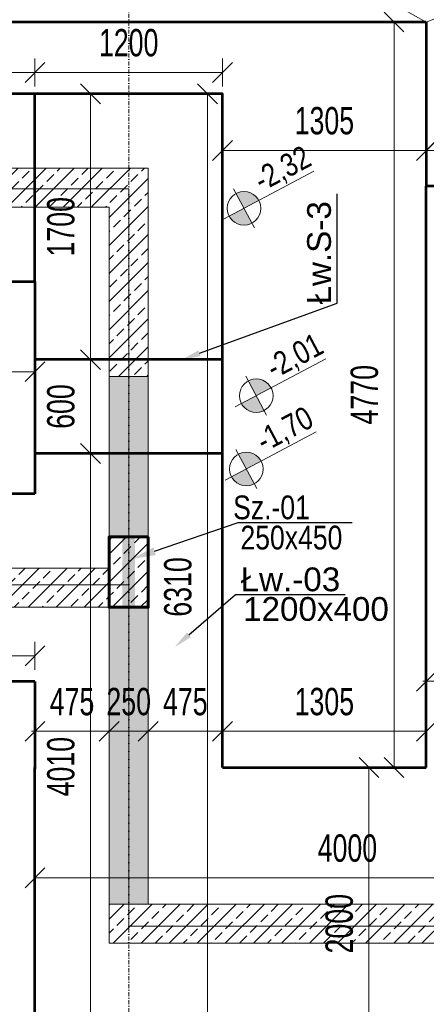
# Model space of a CAD drawing. Header units: millimetres. Extents: x -1893473 to 942156, y -568027 to 942944.
# Tile 86 of 256: x -10343 to -7741, y -249379 to -243078. Entities that reach past the tile are written whole.
import ezdxf
from ezdxf import colors
from ezdxf.entities.mleader import LeaderData, LeaderLine
from ezdxf.math import Vec2, Vec3

# ---------------------------------------------------------------- set-up
doc = ezdxf.new("R2010")
doc.units = ezdxf.units.MM
doc.header["$LTSCALE"] = 0.2
doc.linetypes.add('DASHDOT', pattern=[25.4, 12.7, -6.35, 0, -6.35])
for name, color, linetype, lineweight in [('!! 0_Osie', 1, 'DASHDOT', 13), ('_OSIE_WYS', 142, 'Continuous', 9), ('P-Linia1', 3, 'Continuous', 53), ('P-Linia5', 4, 'Continuous', 60), ('P-Opis', 1, 'Continuous', 9), ('P-Opis fundamenty', 193, 'Continuous', 9), ('P-Opis słupy', 30, 'Continuous', 9), ('P-Opis ściany', 6, 'Continuous', 9), ('P-Osie', 1, 'DASHDOT', 18), ('P-Szraf - Ściana żelbetowa', 54, 'Continuous', 0), ('P-Wymiar', 142, 'Continuous', 9), ('P-Ściana żelbetowa', 50, 'Continuous', 30)]:
    doc.layers.add(name, color=color, linetype=linetype, lineweight=lineweight)
doc.layers.add('P-Linia1a', color=7, linetype='Continuous', lineweight=53, true_color=0x008ab8)
doc.styles.add('_Fd Opis', font='arial.ttf')
doc.styles.add('ROMANS', font='arial.ttf', dxfattribs={"width": 0.7})
doc.styles.get("Standard").update_dxf_attribs({"font": 'arial.ttf', "height": 25})
doc.dimstyles.new('A100', dxfattribs={"dimscale": 100, "dimtxt": 1.75, "dimasz": 0.05, "dimexe": 0, "dimexo": 0, "dimgap": 1, "dimtad": 1, "dimdec": 0, "dimrnd": 1, "dimdsep": 46, "dimtxsty": 'ROMANS', "dimblk": '[[[[[[[[', "dimcen": 2, "dimdle": 2, "dimse1": 1, "dimse2": 1, "dimclrd": 256, "dimclrt": 1, "dimadec": 0, "dimazin": 0, "dimtfac": 1, "dimtdec": 0, "dimtix": 1, "dimtmove": 2, "dimatfit": 3, "dimldrblk": '[[[[[[[[', "dimfxl": 1, "dimtvp": 0.6, "dimtolj": 1, "dimlwd": 9, "dimarcsym": 0})
pattern_1 = [(45, (0, -188.09), (-89.80256, 89.80256), []), (45, (89.8, -188.09), (-89.80256, 89.80256), [63.5, -31.75])]

# ---------------------------------------------------------------- blocks, each defined once
blk = doc.blocks.new('BLOK OSI')
at = {"layer": 'P-Osie'}
blk.add_lwpolyline([(52592.21, -193637.01), (52592.21, -199870.83)], dxfattribs=at)
blk = doc.blocks.new('[[[[[[[[')
at = {"layer": 'P-Wymiar'}
for p, q in [((-12.7, -12.7), (12.7, 12.7)), ((0, 18), (0, -18)), ((0, 0), (-4.6, 0))]:
    blk.add_line(p, q, dxfattribs=at)
blk = doc.blocks.new('*D4165')
at = {"layer": 'DEFPOINTS', "color": 0, "transparency": 16777216}
for p in [(-43950.7, -248490), (10759.3, -248490), (10759.3, -258319.2)]:
    blk.add_point(p, dxfattribs=at)
at = {"layer": 'P-Wymiar', "lineweight": 9, "transparency": 16777216}
blk.add_line((-43945.7, -258319.2), (10754.3, -258319.2), dxfattribs=at)
at = {"layer": 'P-Wymiar', "lineweight": 9, "transparency": 16777216, "xscale": 5, "yscale": 5, "zscale": 5, "rotation": 180}
blk.add_blockref('[[[[[[[[', (-43950.7, -258319.2), dxfattribs=at)
at = {"layer": 'P-Wymiar', "lineweight": 9, "transparency": 16777216, "xscale": 5, "yscale": 5, "zscale": 5}
blk.add_blockref('[[[[[[[[', (10759.3, -258319.2), dxfattribs=at)
at = {"layer": 'P-Wymiar', "color": 1, "transparency": 16777216, "insert": (-16595.7, -258129.8), "char_height": 175, "attachment_point": 5, "style": 'ROMANS'}
blk.add_mtext('\\A1;54710', dxfattribs=at)
blk = doc.blocks.new('*D4250')
at = {"layer": 'DEFPOINTS', "color": 0, "transparency": 16777216}
for p in [(-10245.7, -247632), (-9770.7, -247625.3), (-9770.7, -247632)]:
    blk.add_point(p, dxfattribs=at)
at = {"layer": 'P-Wymiar', "lineweight": 9, "transparency": 16777216}
for p, q in [((-10250.7, -247632), (-10255.7, -247632)), ((-10245.7, -247632), (-9770.7, -247632)), ((-9765.7, -247632), (-9760.7, -247632))]:
    blk.add_line(p, q, dxfattribs=at)
at = {"layer": 'P-Wymiar', "lineweight": 9, "transparency": 16777216, "xscale": 5, "yscale": 5, "zscale": 5}
blk.add_blockref('[[[[[[[[', (-10245.7, -247632), dxfattribs=at)
at = {"layer": 'P-Wymiar', "lineweight": 9, "transparency": 16777216, "xscale": 5, "yscale": 5, "zscale": 5, "rotation": 180}
blk.add_blockref('[[[[[[[[', (-9770.7, -247632), dxfattribs=at)
at = {"layer": 'P-Wymiar', "color": 1, "transparency": 16777216, "insert": (-10008.2, -247443), "char_height": 175, "attachment_point": 5, "style": 'ROMANS'}
blk.add_mtext('\\A1;475', dxfattribs=at)
blk = doc.blocks.new('*D4251')
at = {"layer": 'DEFPOINTS', "color": 0, "transparency": 16777216}
for p in [(-9770.7, -247625.3), (-9520.7, -247625.3), (-9520.7, -247632)]:
    blk.add_point(p, dxfattribs=at)
at = {"layer": 'P-Wymiar', "lineweight": 9, "transparency": 16777216}
for p, q in [((-9775.7, -247632), (-9780.7, -247632)), ((-9770.7, -247632), (-9520.7, -247632)), ((-9515.7, -247632), (-9510.7, -247632))]:
    blk.add_line(p, q, dxfattribs=at)
at = {"layer": 'P-Wymiar', "lineweight": 9, "transparency": 16777216, "xscale": 5, "yscale": 5, "zscale": 5}
blk.add_blockref('[[[[[[[[', (-9770.7, -247632), dxfattribs=at)
at = {"layer": 'P-Wymiar', "lineweight": 9, "transparency": 16777216, "xscale": 5, "yscale": 5, "zscale": 5, "rotation": 180}
blk.add_blockref('[[[[[[[[', (-9520.7, -247632), dxfattribs=at)
at = {"layer": 'P-Wymiar', "color": 1, "transparency": 16777216, "insert": (-9645.7, -247442.7), "char_height": 175, "attachment_point": 5, "style": 'ROMANS'}
blk.add_mtext('\\A1;250', dxfattribs=at)
blk = doc.blocks.new('*D4252')
at = {"layer": 'DEFPOINTS', "color": 0, "transparency": 16777216}
for p in [(-9520.7, -247625.3), (-9045.7, -247625.3), (-9045.7, -247632)]:
    blk.add_point(p, dxfattribs=at)
at = {"layer": 'P-Wymiar', "lineweight": 9, "transparency": 16777216}
for p, q in [((-9525.7, -247632), (-9530.7, -247632)), ((-9520.7, -247632), (-9045.7, -247632)), ((-9040.7, -247632), (-9035.7, -247632))]:
    blk.add_line(p, q, dxfattribs=at)
at = {"layer": 'P-Wymiar', "lineweight": 9, "transparency": 16777216, "xscale": 5, "yscale": 5, "zscale": 5}
blk.add_blockref('[[[[[[[[', (-9520.7, -247632), dxfattribs=at)
at = {"layer": 'P-Wymiar', "lineweight": 9, "transparency": 16777216, "xscale": 5, "yscale": 5, "zscale": 5, "rotation": 180}
blk.add_blockref('[[[[[[[[', (-9045.7, -247632), dxfattribs=at)
at = {"layer": 'P-Wymiar', "color": 1, "transparency": 16777216, "insert": (-9283.2, -247443), "char_height": 175, "attachment_point": 5, "style": 'ROMANS'}
blk.add_mtext('\\A1;475', dxfattribs=at)
blk = doc.blocks.new('*D4253')
at = {"layer": 'DEFPOINTS', "color": 0, "transparency": 16777216}
for p in [(-9045.7, -247625.3), (-7740.6, -247625.3), (-7740.6, -247632)]:
    blk.add_point(p, dxfattribs=at)
at = {"layer": 'P-Wymiar', "lineweight": 9, "transparency": 16777216}
blk.add_line((-9040.7, -247632), (-7745.6, -247632), dxfattribs=at)
at = {"layer": 'P-Wymiar', "lineweight": 9, "transparency": 16777216, "xscale": 5, "yscale": 5, "zscale": 5, "rotation": 180}
blk.add_blockref('[[[[[[[[', (-9045.7, -247632), dxfattribs=at)
at = {"layer": 'P-Wymiar', "lineweight": 9, "transparency": 16777216, "xscale": 5, "yscale": 5, "zscale": 5}
blk.add_blockref('[[[[[[[[', (-7740.6, -247632), dxfattribs=at)
at = {"layer": 'P-Wymiar', "color": 1, "transparency": 16777216, "insert": (-8393.2, -247442.6), "char_height": 175, "attachment_point": 5, "style": 'ROMANS'}
blk.add_mtext('\\A1;1305', dxfattribs=at)
blk = doc.blocks.new('*D4254')
at = {"layer": 'DEFPOINTS', "color": 0, "transparency": 16777216}
for p in [(-7740.6, -247305.2), (-7265.6, -247305.2), (-7265.6, -247312)]:
    blk.add_point(p, dxfattribs=at)
at = {"layer": 'P-Wymiar', "lineweight": 9, "transparency": 16777216}
for p, q in [((-7745.6, -247312), (-7750.6, -247312)), ((-7740.6, -247312), (-7265.6, -247312)), ((-7260.6, -247312), (-7255.6, -247312))]:
    blk.add_line(p, q, dxfattribs=at)
at = {"layer": 'P-Wymiar', "lineweight": 9, "transparency": 16777216, "xscale": 5, "yscale": 5, "zscale": 5}
blk.add_blockref('[[[[[[[[', (-7740.6, -247312), dxfattribs=at)
at = {"layer": 'P-Wymiar', "lineweight": 9, "transparency": 16777216, "xscale": 5, "yscale": 5, "zscale": 5, "rotation": 180}
blk.add_blockref('[[[[[[[[', (-7265.6, -247312), dxfattribs=at)
at = {"layer": 'P-Wymiar', "color": 1, "transparency": 16777216, "insert": (-7503.1, -247123), "char_height": 175, "attachment_point": 5, "style": 'ROMANS'}
blk.add_mtext('\\A1;475', dxfattribs=at)
blk = doc.blocks.new('*D4257')
at = {"layer": 'DEFPOINTS', "color": 0, "transparency": 16777216}
for p in [(-10245.7, -248569.5), (-6245.7, -248569.5), (-6245.7, -248569.5)]:
    blk.add_point(p, dxfattribs=at)
at = {"layer": 'P-Wymiar', "lineweight": 9, "transparency": 16777216}
blk.add_line((-10240.7, -248569.5), (-6250.7, -248569.5), dxfattribs=at)
at = {"layer": 'P-Wymiar', "lineweight": 9, "transparency": 16777216, "xscale": 5, "yscale": 5, "zscale": 5, "rotation": 180}
blk.add_blockref('[[[[[[[[', (-10245.7, -248569.5), dxfattribs=at)
at = {"layer": 'P-Wymiar', "lineweight": 9, "transparency": 16777216, "xscale": 5, "yscale": 5, "zscale": 5}
blk.add_blockref('[[[[[[[[', (-6245.7, -248569.5), dxfattribs=at)
at = {"layer": 'P-Wymiar', "color": 1, "transparency": 16777216, "insert": (-8245.7, -248380.2), "char_height": 175, "attachment_point": 5, "style": 'ROMANS'}
blk.add_mtext('\\A1;4000', dxfattribs=at)
blk = doc.blocks.new('*D4258')
at = {"layer": 'DEFPOINTS', "color": 0, "transparency": 16777216}
for p in [(-9045.7, -247863.1), (-8107.8, -249863.1), (-7740.6, -249863.1)]:
    blk.add_point(p, dxfattribs=at)
at = {"layer": 'P-Wymiar', "lineweight": 9, "transparency": 16777216}
blk.add_line((-8107.8, -247868.1), (-8107.8, -249858.1), dxfattribs=at)
at = {"layer": 'P-Wymiar', "lineweight": 9, "transparency": 16777216, "xscale": 5, "yscale": 5, "zscale": 5}
for p, rotation in [((-8107.8, -247863.1), 90), ((-8107.8, -249863.1), 270)]:
    blk.add_blockref('[[[[[[[[', p, dxfattribs=dict(at, rotation=rotation))
at = {"layer": 'P-Wymiar', "color": 1, "transparency": 16777216, "insert": (-8297.2, -248863.1), "char_height": 175, "attachment_point": 5, "rotation": 90, "style": 'ROMANS'}
blk.add_mtext('\\A1;2000', dxfattribs=at)
blk = doc.blocks.new('*D4271')
at = {"layer": 'DEFPOINTS', "color": 0, "transparency": 16777216}
for p in [(-10245.8, -245330.5), (-13465.6, -245744.3), (-10245.8, -245744.4)]:
    blk.add_point(p, dxfattribs=at)
at = {"layer": 'P-Wymiar', "lineweight": 9, "transparency": 16777216}
blk.add_line((-13460.6, -245330.5), (-10250.8, -245330.5), dxfattribs=at)
at = {"layer": 'P-Wymiar', "lineweight": 9, "transparency": 16777216, "xscale": 5, "yscale": 5, "zscale": 5, "rotation": 180}
blk.add_blockref('[[[[[[[[', (-13465.6, -245330.5), dxfattribs=at)
at = {"layer": 'P-Wymiar', "lineweight": 9, "transparency": 16777216, "xscale": 5, "yscale": 5, "zscale": 5}
blk.add_blockref('[[[[[[[[', (-10245.8, -245330.5), dxfattribs=at)
at = {"layer": 'P-Wymiar', "color": 1, "transparency": 16777216, "insert": (-11855.7, -245141.1), "char_height": 175, "attachment_point": 5, "style": 'ROMANS'}
blk.add_mtext('\\A1;3220', dxfattribs=at)
blk = doc.blocks.new('*D4276')
at = {"layer": 'DEFPOINTS', "color": 0, "transparency": 16777216}
for p in [(-9045.7, -243902.3), (-7740.6, -243902.3), (-7740.6, -243914.8)]:
    blk.add_point(p, dxfattribs=at)
at = {"layer": 'P-Wymiar', "lineweight": 9, "transparency": 16777216}
blk.add_line((-9040.7, -243914.8), (-7745.6, -243914.8), dxfattribs=at)
at = {"layer": 'P-Wymiar', "lineweight": 9, "transparency": 16777216, "xscale": 5, "yscale": 5, "zscale": 5, "rotation": 180}
blk.add_blockref('[[[[[[[[', (-9045.7, -243914.8), dxfattribs=at)
at = {"layer": 'P-Wymiar', "lineweight": 9, "transparency": 16777216, "xscale": 5, "yscale": 5, "zscale": 5}
blk.add_blockref('[[[[[[[[', (-7740.6, -243914.8), dxfattribs=at)
at = {"layer": 'P-Wymiar', "color": 1, "transparency": 16777216, "insert": (-8393.1, -243725.4), "char_height": 175, "attachment_point": 5, "style": 'ROMANS'}
blk.add_mtext('\\A1;1305', dxfattribs=at)
blk = doc.blocks.new('*D4296')
at = {"layer": 'DEFPOINTS', "color": 0, "transparency": 16777216}
for p in [(-8863.5, -243093.1), (-7947, -243093.1), (-9045.7, -247863.1)]:
    blk.add_point(p, dxfattribs=at)
at = {"layer": 'P-Wymiar', "lineweight": 9, "transparency": 16777216}
blk.add_line((-7947, -247858.1), (-7947, -243098.1), dxfattribs=at)
at = {"layer": 'P-Wymiar', "lineweight": 9, "transparency": 16777216, "xscale": 5, "yscale": 5, "zscale": 5}
for p, rotation in [((-7947, -243093.1), 90), ((-7947, -247863.1), 270)]:
    blk.add_blockref('[[[[[[[[', p, dxfattribs=dict(at, rotation=rotation))
at = {"layer": 'P-Wymiar', "color": 1, "transparency": 16777216, "insert": (-8136.4, -245478.1), "char_height": 175, "attachment_point": 5, "rotation": 90, "style": 'ROMANS'}
blk.add_mtext('\\A1;4770', dxfattribs=at)
blk = doc.blocks.new('*D4297')
at = {"layer": 'DEFPOINTS', "color": 0, "transparency": 16777216}
for p in [(-7740.6, -243916.1), (-5305.6, -243916.1), (-5305.6, -243916.1)]:
    blk.add_point(p, dxfattribs=at)
at = {"layer": 'P-Wymiar', "lineweight": 9, "transparency": 16777216}
blk.add_line((-7735.6, -243916.1), (-5310.6, -243916.1), dxfattribs=at)
at = {"layer": 'P-Wymiar', "lineweight": 9, "transparency": 16777216, "xscale": 5, "yscale": 5, "zscale": 5, "rotation": 180}
blk.add_blockref('[[[[[[[[', (-7740.6, -243916.1), dxfattribs=at)
at = {"layer": 'P-Wymiar', "lineweight": 9, "transparency": 16777216, "xscale": 5, "yscale": 5, "zscale": 5}
blk.add_blockref('[[[[[[[[', (-5305.6, -243916.1), dxfattribs=at)
at = {"layer": 'P-Wymiar', "color": 1, "transparency": 16777216, "insert": (-6523.1, -243726.7), "char_height": 175, "attachment_point": 5, "style": 'ROMANS'}
blk.add_mtext('\\A1;2435', dxfattribs=at)
blk = doc.blocks.new('*D4395')
at = {"layer": 'DEFPOINTS', "color": 0, "transparency": 16777216}
for p in [(-9213.9, -243553.1), (-9141, -243553.1), (-10245.7, -249863.1)]:
    blk.add_point(p, dxfattribs=at)
at = {"layer": 'P-Wymiar', "lineweight": 9, "transparency": 16777216}
blk.add_line((-9141, -249858.1), (-9141, -243558.1), dxfattribs=at)
at = {"layer": 'P-Wymiar', "lineweight": 9, "transparency": 16777216, "xscale": 5, "yscale": 5, "zscale": 5}
for p, rotation in [((-9141, -243553.1), 90), ((-9141, -249863.1), 270)]:
    blk.add_blockref('[[[[[[[[', p, dxfattribs=dict(at, rotation=rotation))
at = {"layer": 'P-Wymiar', "color": 1, "transparency": 16777216, "insert": (-9330.4, -246708.1), "char_height": 175, "attachment_point": 5, "rotation": 90, "style": 'ROMANS'}
blk.add_mtext('\\A1;6310', dxfattribs=at)
blk = doc.blocks.new('*D4547')
at = {"layer": 'DEFPOINTS', "color": 0, "transparency": 16777216}
for p in [(-7740.6, -242443.6), (-11510.7, -243063.1), (-7740.6, -243093.1)]:
    blk.add_point(p, dxfattribs=at)
at = {"layer": 'P-Wymiar', "lineweight": 9, "transparency": 16777216}
blk.add_line((-11505.7, -242443.6), (-7745.6, -242443.6), dxfattribs=at)
at = {"layer": 'P-Wymiar', "lineweight": 9, "transparency": 16777216, "xscale": 5, "yscale": 5, "zscale": 5, "rotation": 180}
blk.add_blockref('[[[[[[[[', (-11510.7, -242443.6), dxfattribs=at)
at = {"layer": 'P-Wymiar', "lineweight": 9, "transparency": 16777216, "xscale": 5, "yscale": 5, "zscale": 5}
blk.add_blockref('[[[[[[[[', (-7740.6, -242443.6), dxfattribs=at)
at = {"layer": 'P-Wymiar', "color": 1, "transparency": 16777216, "insert": (-9625.6, -242254.2), "char_height": 175, "attachment_point": 5, "style": 'ROMANS'}
blk.add_mtext('\\A1;3770', dxfattribs=at)
blk = doc.blocks.new('A$C798F0764')
at = {"layer": 'P-Opis'}
h = blk.add_hatch(color=1, dxfattribs=at)
h.dxf.hatch_style = 1
h.paths.add_polyline_path([(86.8, -43.2), (-30.1, -160, 0.414214), (203.7, -160)])
h.paths.add_polyline_path([(-30.1, 73.7), (86.8, -43.2), (203.7, 73.7, 0.414214)])
at = {"layer": 'P-Opis', "color": 1}
for p, q in [((-80.3, -210.3), (636.1, 506.1)), ((-67.7, 111.3), (241.3, -197.6))]:
    blk.add_line(p, q, dxfattribs=at)
blk.add_circle((86.8, -43.2), 165.3, dxfattribs=at)
blk = doc.blocks.new('*D5658')
at = {"layer": 'DEFPOINTS', "color": 0, "transparency": 16777216}
for p in [(-10245.7, -247149.4), (-11165.6, -247196.6), (-10245.7, -247313.1)]:
    blk.add_point(p, dxfattribs=at)
at = {"layer": 'P-Wymiar', "lineweight": 9, "transparency": 16777216}
blk.add_line((-11160.6, -247149.4), (-10250.7, -247149.4), dxfattribs=at)
at = {"layer": 'P-Wymiar', "lineweight": 9, "transparency": 16777216, "xscale": 5, "yscale": 5, "zscale": 5, "rotation": 180}
blk.add_blockref('[[[[[[[[', (-11165.6, -247149.4), dxfattribs=at)
at = {"layer": 'P-Wymiar', "lineweight": 9, "transparency": 16777216, "xscale": 5, "yscale": 5, "zscale": 5}
blk.add_blockref('[[[[[[[[', (-10245.7, -247149.4), dxfattribs=at)
at = {"layer": 'P-Wymiar', "color": 1, "transparency": 16777216, "insert": (-10705.6, -246960), "char_height": 175, "attachment_point": 5, "style": 'ROMANS'}
blk.add_mtext('\\A1;920', dxfattribs=at)
blk = doc.blocks.new('*D5659')
at = {"layer": 'DEFPOINTS', "color": 0, "transparency": 16777216}
for p in [(-9958.7, -243553.1), (-9958.7, -245253.6), (-9889.8, -245253.6)]:
    blk.add_point(p, dxfattribs=at)
at = {"layer": 'P-Wymiar', "lineweight": 9, "transparency": 16777216}
blk.add_line((-9889.8, -243558.1), (-9889.8, -245248.6), dxfattribs=at)
at = {"layer": 'P-Wymiar', "lineweight": 9, "transparency": 16777216, "xscale": 5, "yscale": 5, "zscale": 5}
for p, rotation in [((-9889.8, -243553.1), 90), ((-9889.8, -245253.6), 270)]:
    blk.add_blockref('[[[[[[[[', p, dxfattribs=dict(at, rotation=rotation))
at = {"layer": 'P-Wymiar', "color": 1, "transparency": 16777216, "insert": (-10079.2, -244403.3), "char_height": 175, "attachment_point": 5, "rotation": 90, "style": 'ROMANS'}
blk.add_mtext('\\A1;1700', dxfattribs=at)
blk = doc.blocks.new('*D5660')
at = {"layer": 'DEFPOINTS', "color": 0, "transparency": 16777216}
for p in [(-9958.7, -245253.6), (-9889.8, -245853.6), (-9889.8, -245853.6)]:
    blk.add_point(p, dxfattribs=at)
at = {"layer": 'P-Wymiar', "lineweight": 9, "transparency": 16777216}
blk.add_line((-9889.8, -245258.6), (-9889.8, -245848.6), dxfattribs=at)
at = {"layer": 'P-Wymiar', "lineweight": 9, "transparency": 16777216, "xscale": 5, "yscale": 5, "zscale": 5}
for p, rotation in [((-9889.8, -245253.6), 90), ((-9889.8, -245853.6), 270)]:
    blk.add_blockref('[[[[[[[[', p, dxfattribs=dict(at, rotation=rotation))
at = {"layer": 'P-Wymiar', "color": 1, "transparency": 16777216, "insert": (-10079.2, -245553.6), "char_height": 175, "attachment_point": 5, "rotation": 90, "style": 'ROMANS'}
blk.add_mtext('\\A1;600', dxfattribs=at)
blk = doc.blocks.new('*D5661')
at = {"layer": 'DEFPOINTS', "color": 0, "transparency": 16777216}
for p in [(-9889.8, -245853.6), (-9889.8, -249863.1), (-9889.8, -249863.1)]:
    blk.add_point(p, dxfattribs=at)
at = {"layer": 'P-Wymiar', "lineweight": 9, "transparency": 16777216}
blk.add_line((-9889.8, -245858.6), (-9889.8, -249858.1), dxfattribs=at)
at = {"layer": 'P-Wymiar', "lineweight": 9, "transparency": 16777216, "xscale": 5, "yscale": 5, "zscale": 5}
for p, rotation in [((-9889.8, -245853.6), 90), ((-9889.8, -249863.1), 270)]:
    blk.add_blockref('[[[[[[[[', p, dxfattribs=dict(at, rotation=rotation))
at = {"layer": 'P-Wymiar', "color": 1, "transparency": 16777216, "insert": (-10079.2, -247858.3), "char_height": 175, "attachment_point": 5, "rotation": 90, "style": 'ROMANS'}
blk.add_mtext('\\A1;4010', dxfattribs=at)
blk = doc.blocks.new('*D5693')
at = {"layer": 'DEFPOINTS', "color": 0, "transparency": 16777216}
for p in [(-10245.7, -243415.7), (-10845.7, -243553.1), (-10245.7, -243553.1)]:
    blk.add_point(p, dxfattribs=at)
at = {"layer": 'P-Wymiar', "lineweight": 9, "transparency": 16777216}
blk.add_line((-10840.7, -243415.7), (-10250.7, -243415.7), dxfattribs=at)
at = {"layer": 'P-Wymiar', "lineweight": 9, "transparency": 16777216, "xscale": 5, "yscale": 5, "zscale": 5, "rotation": 180}
blk.add_blockref('[[[[[[[[', (-10845.7, -243415.7), dxfattribs=at)
at = {"layer": 'P-Wymiar', "lineweight": 9, "transparency": 16777216, "xscale": 5, "yscale": 5, "zscale": 5}
blk.add_blockref('[[[[[[[[', (-10245.7, -243415.7), dxfattribs=at)
at = {"layer": 'P-Wymiar', "color": 1, "transparency": 16777216, "insert": (-10545.7, -243226.4), "char_height": 175, "attachment_point": 5, "style": 'ROMANS'}
blk.add_mtext('\\A1;600', dxfattribs=at)
blk = doc.blocks.new('*D5694')
at = {"layer": 'DEFPOINTS', "color": 0, "transparency": 16777216}
for p in [(-9045.6, -243415.7), (-10245.7, -243553.1), (-9045.6, -243553.1)]:
    blk.add_point(p, dxfattribs=at)
at = {"layer": 'P-Wymiar', "lineweight": 9, "transparency": 16777216}
blk.add_line((-10240.7, -243415.7), (-9050.6, -243415.7), dxfattribs=at)
at = {"layer": 'P-Wymiar', "lineweight": 9, "transparency": 16777216, "xscale": 5, "yscale": 5, "zscale": 5, "rotation": 180}
blk.add_blockref('[[[[[[[[', (-10245.7, -243415.7), dxfattribs=at)
at = {"layer": 'P-Wymiar', "lineweight": 9, "transparency": 16777216, "xscale": 5, "yscale": 5, "zscale": 5}
blk.add_blockref('[[[[[[[[', (-9045.6, -243415.7), dxfattribs=at)
at = {"layer": 'P-Wymiar', "color": 1, "transparency": 16777216, "insert": (-9645.7, -243226.4), "char_height": 175, "attachment_point": 5, "style": 'ROMANS'}
blk.add_mtext('\\A1;1200', dxfattribs=at)

msp = doc.modelspace()

# ---------------------------------------------------------------- hatches: boundary and pattern name
at = {"layer": 'P-Opis ściany', "lineweight": 0, "true_color": 0xd100d1}
h = msp.add_hatch(dxfattribs=at)
h.set_pattern_fill('ANSI33', color=212, scale=20)
h.set_pattern_definition([(45, (0, -210), (-89.80256, 89.80256), []), (45, (89.8, -210), (-89.80256, 89.80256), [63.5, -31.75])])
h.paths.add_polyline_path([(10034.3107, -244108.05188), (10284.3107, -244108.05188), (10284.34661, -245208.05188), (10034.34661, -245208.05188)])
h.paths.add_polyline_path([(2209.34661, -244308.09366), (2459.34602, -244308.09366), (2459.34602, -245328.09366), (2209.34661, -245328.09366)])
h.paths.add_polyline_path([(2459.34602, -249932.42057), (2209.32739, -249932.42057), (2209.32739, -250952.42057), (2459.34602, -250952.42057)])
h.paths.add_polyline_path([(2459.34602, -252082.42057), (2209.34602, -252082.42057), (2209.34602, -253102.4406), (2459.34602, -253102.4406)])
h.paths.add_polyline_path([(-7265.65339, -249309.58322), (-7015.65339, -249309.58322), (-7015.63161, -254319.58321), (-7265.63161, -254319.58321)])
h.paths.add_polyline_path([(-9465.63161, -255188.09232), (-7265.63161, -255188.09232), (-7265.63161, -255438.07774), (-9465.63161, -255438.09232)])
h.paths.add_polyline_path([(-7265.63035, -246328.88966), (-7015.63035, -246328.88966), (-7015.63035, -248228.88966), (-7265.63035, -248228.88966)])
h.paths.add_polyline_path([(-7265.63035, -244450.09376), (-7015.63035, -244450.09376), (-7015.63035, -245610.09376), (-7265.63035, -245610.09376)])
h.paths.add_polyline_path([(-7015.63035, -242328.10262), (-7265.63035, -242328.10262), (-7265.63035, -243648.10566), (-7015.63035, -243648.10566)])
h.paths.add_polyline_path([(-9770.65339, -245360.56889), (-9520.65339, -245360.56889), (-9520.65339, -246388.12294), (-9770.65339, -246388.12294)])
h.paths.add_polyline_path([(-9770.65339, -246838.12294), (-9520.65339, -246838.12294), (-9520.65339, -248738.11765), (-9770.65339, -248738.11765)])
h.paths.add_polyline_path([(-14362.70407, -246838.20058), (-13342.70324, -246838.20058), (-13342.70324, -246588.20058), (-14362.70407, -246588.20058)])
h.paths.add_polyline_path([(-15465.61701, -241553.09787), (-15215.61701, -241553.09787), (-15215.61701, -243028.19543), (-15465.61701, -243028.19543)])
h.paths.add_polyline_path([(-7015.63035, -241093.09366), (-5450.65339, -241093.09366), (-5450.65339, -241343.09366), (-7015.63035, -241343.09366)])
h.paths.add_polyline_path([(-9220.65339, -241093.09366), (-7265.63035, -241093.09366), (-7265.63035, -241343.09366), (-9220.65339, -241343.09366)])
h.paths.add_polyline_path([(-666.86409, -241093.09366), (1233.13591, -241093.09366), (1233.13591, -241343.09366), (-666.86409, -241343.09366)])
at = {"layer": 'P-Szraf - Ściana żelbetowa', "transparency": 33554559}
h = msp.add_hatch(dxfattribs=at)
h.set_pattern_fill('ANSI33', color=256, scale=20)
h.set_pattern_definition(pattern_1)
h.paths.add_polyline_path([(-9520.65165, -244028.09366), (-15215.61701, -244028.09366), (-15215.61701, -244278.09366), (-9770.65339, -244278.09366), (-9770.66093, -245360.56889), (-9520.66093, -245360.56889)], flags=17)
h = msp.add_hatch(dxfattribs=at)
h.set_pattern_fill('ANSI33', color=256, scale=20)
h.set_pattern_definition(pattern_1)
h.paths.add_polyline_path([(-9520.66809, -246388.12294), (-9770.66809, -246388.12294), (-9770.67122, -246838.12294), (-9520.67122, -246838.12294)], flags=17)
h = msp.add_hatch(dxfattribs=at)
h.set_pattern_fill('ANSI33', color=256, scale=20)
h.set_pattern_definition(pattern_1)
h.paths.add_polyline_path([(-9770.66948, -246588.12294), (-13342.70324, -246588.12294), (-13342.70324, -246838.12294), (-9770.67122, -246838.12294)], flags=17)
h = msp.add_hatch(dxfattribs=at)
h.set_pattern_fill('ANSI33', color=256, scale=20)
h.set_pattern_definition(pattern_1)
h.paths.add_polyline_path([(-7265.63161, -248738.11692), (-9520.65339, -248738.11758), (-9520.65339, -248738.11765), (-9770.68446, -248738.11765), (-9770.6862, -248988.11765), (-7265.63161, -248988.11692)])

# ---------------------------------------------------------------- linework, layer by layer
at = {"layer": '_OSIE_WYS', "color": 65}
for points in [[(-15215.61701, -244159.4291), (-9645.65339, -244159.4291)], [(-9645.65339, -244159.4291), (-9645.65339, -246695.39902)], [(-15215.61701, -246695.39902), (-9645.65339, -246695.39902)], [(-9645.65339, -246695.39902), (-9645.65339, -248879.31479)], [(-9645.65339, -248879.31479), (-7140.65339, -248879.31479)]]:
    msp.add_lwpolyline(points, dxfattribs=at)
at = {"layer": 'DEFPOINTS', "color": 160, "true_color": 0x2654f7, "const_width": 80}
msp.add_lwpolyline([(-9645.65339, -245360.56889), (-9645.65339, -247905.8242)], dxfattribs=at)
at = {"layer": 'P-Linia1'}
for points in [[(-7740.63035, -243093.09366), (-13465.61701, -243093.09366), (-13465.61701, -243553.09366)], [(-7740.63035, -243093.09366), (-7740.63035, -244143.09366)], [(-9045.67836, -247863.11764), (-9045.64834, -243553.09366), (-13465.61701, -243553.09366)], [(-7740.63161, -247863.11764), (-7740.63161, -244143.09366)], [(-13465.61701, -244753.09366), (-10245.6567, -244753.09366), (-10245.66921, -246113.12294)], [(-10245.66617, -246113.12294), (-13465.61701, -246113.12294)], [(-10245.67453, -247313.12294), (-13465.61701, -247313.12294)], [(-10245.68025, -247313.12294), (-10245.68541, -247874.23152)], [(-7740.63161, -249863.11764), (-10245.68541, -249863.11764), (-10245.68541, -247863.11764)], [(-9045.67836, -247863.11764), (-7740.63161, -247863.11764)]]:
    msp.add_lwpolyline(points, dxfattribs=at)
at = {"layer": 'P-Linia1', "color": 3}
msp.add_lwpolyline([(-7265.63035, -244143.09366), (-7740.63161, -244143.09366)], dxfattribs=at)
at = {"layer": 'P-Linia1a'}
for points in [[(-10245.6567, -244753.09366), (-10245.6567, -243553.09366)], [(-9045.66441, -245253.56889), (-10245.66688, -245253.56889)], [(-9045.66441, -245853.56889), (-10245.66688, -245853.56889)]]:
    msp.add_lwpolyline(points, dxfattribs=at)
at = {"layer": 'P-Linia5'}
msp.add_lwpolyline([(-9520.65339, -246388.12294), (-9520.65339, -246838.12294), (-9770.65339, -246838.12294), (-9770.65339, -246388.12294), (-9520.65339, -246388.12294)], close=True, dxfattribs=at)
at = {"layer": 'P-Opis'}
msp.add_lwpolyline([(-15265.61701, -247948.09366), (-13465.61701, -243093.09366), (-10489.78438, -241543.09366), (-7740.63035, -243093.09366), (-3190.65339, -241293.09366), (-540.6073, -244868.09366)], dxfattribs=at)
at = {"layer": 'P-Opis ściany', "color": 212, "lineweight": 13, "true_color": 0xd100d1}
for points in [[(-9770.65339, -245360.56889), (-9520.65339, -245360.56889), (-9520.65339, -246388.12294), (-9770.65339, -246388.12294)], [(-9770.65339, -246838.12294), (-9520.65339, -246838.12294), (-9520.65339, -248738.11765), (-9770.65339, -248738.11765)]]:
    msp.add_lwpolyline(points, close=True, dxfattribs=at)
at = {"layer": 'P-Ściana żelbetowa', "lineweight": 20}
for points in [[(-15215.61701, -244028.09366), (-9520.65165, -244028.09366), (-9520.68446, -248738.11758), (-7265.63042, -248738.11692)], [(-15215.61701, -244278.09366), (-9770.65339, -244278.09366), (-9770.6862, -248988.11765), (-7265.63035, -248988.11692)], [(-9770.65339, -246588.12294), (-15215.61701, -246588.12294)], [(-9770.65339, -246838.12294), (-15215.61701, -246838.12294)]]:
    msp.add_lwpolyline(points, dxfattribs=at)
msp.add_lwpolyline([(-9770.66809, -248738.11572), (-9770.65339, -248988.11765), (-7265.63035, -248988.1351), (-7265.63025, -249309.58321), (-7015.63035, -249309.58322), (-7015.63035, -248228.88966), (-7265.63035, -248228.88966), (-7265.63478, -248738.1351), (-9770.66809, -248738.11572)], close=True, dxfattribs=at)

# ---------------------------------------------------------------- block references
at = {"layer": '!! 0_Osie', "xscale": 10, "yscale": 10, "zscale": 10}
msp.add_blockref('BLOK OSI', (-535567.76763, 1740157.78937), dxfattribs=at)
at = {"layer": 'P-Opis fundamenty', "color": 1, "xscale": 0.6499999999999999, "yscale": 0.6499999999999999, "zscale": 0.6499999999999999, "rotation": 342.9756182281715}
for p in [(-8953.06625, -244241.5548), (-8874.88623, -245441.0534), (-8938.31991, -245909.87015)]:
    msp.add_blockref('A$C798F0764', p, dxfattribs=at)

# ---------------------------------------------------------------- texts
at = {"layer": 'P-Opis fundamenty', "char_height": 146.25, "attachment_point": 4, "rotation": 27.975618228, "style": '_Fd Opis'}
for s, insert in [('{\\W0.8;-2,32}', (-8821.32952, -244128.03548)), ('{\\W0.8;-2,01}', (-8743.1495, -245327.53408)), ('{\\W0.8;-1,70}', (-8806.58318, -245796.35083))]:
    msp.add_mtext(s, dxfattribs=dict(at, insert=insert))
at = {"layer": 'P-Opis fundamenty', "color": 214, "true_color": 0xa31f9e, "insert": (-8426.35263, -244239.27402), "char_height": 152.1, "attachment_point": 6, "rotation": 90, "style": '_Fd Opis'}
msp.add_mtext('Łw.S-3', dxfattribs=at)
at = {"layer": 'P-Opis fundamenty', "char_height": 152.1, "style": '_Fd Opis'}
for s, insert, attachment_point in [('Łw.-03', (-8291.61075, -246660.52401), 6), ('1200x400', (-8913.52121, -246849.99717), 4)]:
    msp.add_mtext(s, dxfattribs=dict(at, insert=insert, attachment_point=attachment_point))
at = {"layer": 'P-Opis słupy', "char_height": 152.1, "attachment_point": 6, "style": '_Fd Opis'}
for s, insert in [('{\\W0.8;Sz.-01}', (-8486.06105, -246200.00514)), ('{\\W0.8;250x450}', (-8278.05252, -246393.05468))]:
    msp.add_mtext(s, dxfattribs=dict(at, insert=insert))

# ---------------------------------------------------------------- dimensions: what is measured, and where the dimension line sits
at = {"layer": 'P-Wymiar'}
for base, p1, p2, picture, middle in [((-7740.63035, -242443.62007), (-11510.65339, -243063.09366), (-7740.63035, -243093.09366), '*D4547', (-9625.64187, -242254.21011)), ((-7740.63035, -243914.77425), (-9045.65467, -243902.30813), (-7740.63035, -243902.30813), '*D4276', (-8393.14251, -243725.36429)), ((-5305.63035, -243916.13541), (-7740.63035, -243916.13541), (-5305.63035, -243916.13541), '*D4297', (-6523.13035, -243726.72545)), ((-10245.7784, -245330.47392), (-13465.61701, -245744.34583), (-10245.7784, -245744.37072), '*D4271', (-11855.6977, -245141.06396)), ((-10245.67453, -247149.36646), (-11165.61701, -247196.56725), (-10245.67453, -247313.12294), '*D5658', (-10705.64577, -246960.01619)), ((-7265.63161, -247311.99436), (-7740.63161, -247305.24963), (-7265.63161, -247305.24963), '*D4254', (-7503.13161, -247123.00221)), ((-9770.65339, -247632.03455), (-10245.68318, -247632.03455), (-9770.65339, -247625.2865), '*D4250', (-10008.16828, -247443.04239)), ((-9520.65339, -247632.03455), (-9770.65339, -247625.2865), (-9520.65339, -247625.2865), '*D4251', (-9645.65339, -247442.68427)), ((-9045.67671, -247632.03455), (-9520.65339, -247625.2865), (-9045.67671, -247625.28981), '*D4252', (-9283.16505, -247443.04239)), ((-7740.63161, -247632.03455), (-9045.67671, -247625.28981), (-7740.63161, -247625.28981), '*D4253', (-8393.15416, -247442.62459)), ((-6245.68541, -248569.5451), (-10245.68541, -248569.5451), (-6245.68541, -248569.5451), '*D4257', (-8245.68541, -248380.19483))]:
    dim = msp.add_linear_dim(base=base, p1=p1, p2=p2, dimstyle='A100', dxfattribs=at)
    dim.commit()
    dim.dimension.update_dxf_attribs({"geometry": picture, "text_midpoint": middle})
for base, p1, p2, picture, middle in [((-7947.00959, -243093.09366), (-9045.67836, -247863.11764), (-8863.45225, -243093.09366), '*D4296', (-8136.35987, -245478.10565)), ((-9141.00656, -243553.09366), (-10245.68541, -249863.11764), (-9213.9423, -243553.09366), '*D4395', (-9330.41651, -246708.10565)), ((-9889.84906, -245253.56889), (-9958.73114, -243553.09366), (-9958.73114, -245253.56889), '*D5659', (-10079.19934, -244403.33127)), ((-9889.84906, -245853.56889), (-9958.73114, -245253.56889), (-9889.84906, -245853.56889), '*D5660', (-10079.19934, -245553.56889)), ((-9889.84906, -249863.11764), (-9889.84906, -245853.56889), (-9889.84906, -249863.11764), '*D5661', (-10079.19934, -247858.34327)), ((-8107.8037, -249863.11764), (-9045.67836, -247863.11764), (-7740.63161, -249863.11764), '*D4258', (-8297.15397, -248863.11764))]:
    dim = msp.add_linear_dim(base=base, p1=p1, p2=p2, angle=90, dimstyle='A100', dxfattribs=at)
    dim.commit()
    dim.dimension.update_dxf_attribs({"geometry": picture, "text_midpoint": middle})
at = {"layer": 'P-Wymiar', "color": 160, "true_color": 0x2654f7}
for base, p1, p2, picture, middle in [((-10245.6567, -243415.74815), (-10845.6567, -243553.09366), (-10245.6567, -243553.09366), '*D5693', (-10545.6567, -243226.39788)), ((-9045.64834, -243415.74815), (-10245.6567, -243553.09366), (-9045.64834, -243553.09366), '*D5694', (-9645.65252, -243226.39788))]:
    dim = msp.add_linear_dim(base=base, p1=p1, p2=p2, dimstyle='A100', dxfattribs=at)
    dim.commit()
    dim.dimension.update_dxf_attribs({"geometry": picture, "text_midpoint": middle})
at = {"layer": 'P-Wymiar'}
dim = msp.add_linear_dim(base=(10759.31041, -258319.1803), p1=(-43950.65339, -248489.95666), p2=(10759.31041, -248489.95666), dimstyle='A100', override={"dimtmove": 0}, dxfattribs=at)
dim.commit()
dim.dimension.update_dxf_attribs({"geometry": '*D4165', "text_midpoint": (-16595.67149, -258129.83003)})

# ---------------------------------------------------------------- leaders
at = {"layer": 'P-Opis fundamenty', "color": 214, "true_color": 0xa31f9e}
ml = msp.add_multileader_mtext('Standard', dxfattribs=at)
ml.set_content('         ', color=(163, 31, 158))
ml.set_leader_properties()
ml.build(insert=Vec2(0, 0))
ml.multileader.update_dxf_attribs({"arrow_head_size": 120})
ctx = ml.context
ctx.base_point, ctx.arrow_head_size, ctx.plane_origin, ctx.plane_x_axis, ctx.plane_y_axis = Vec3(-8312.26586, -244191.86695), 120, Vec3(-6156.50445, -244077.50688), Vec3(0, 1), Vec3(-1, 0)
notes = []
notes.append((ctx, [(1, (1, 1, 0), (-8312.26586, -244892.56303), (0, 1), 700.69608, [(0, [(-9304.9549, -245253.56889)], 0, [])])]))
ctx.mtext.insert, ctx.mtext.text_direction, ctx.mtext.rotation, ctx.mtext.flow_direction = Vec3(-8314.26586, -244189.86695), Vec3(0, 1), 1.5707963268, 5
at = {"layer": 'P-Opis fundamenty'}
ml = msp.add_multileader_mtext('Standard', dxfattribs=at)
ml.set_content('         ', color=256)
ml.set_leader_properties()
ml.build(insert=Vec2(0, 0))
ml.multileader.update_dxf_attribs({"arrow_head_size": 120})
ctx = ml.context
ctx.base_point, ctx.arrow_head_size, ctx.plane_origin = Vec3(-8260.56362, -246756.91292), 120, Vec3(-8146.20356, -248563.0305)
notes.append((ctx, [(1, (1, 1, 0), (-8961.2597, -246756.91292), (1, 0), 700.69608, [(0, [(-9351.2597, -247093.08815)], 0, [])])]))
ctx.mtext.insert, ctx.mtext.flow_direction = Vec3(-8258.56362, -246754.91292), 5
at = {"layer": 'P-Opis słupy'}
ml = msp.add_multileader_mtext('Standard', dxfattribs=at)
ml.set_content('         ', color=256)
ml.set_leader_properties()
ml.build(insert=Vec2(0, 0))
ml.multileader.update_dxf_attribs({"arrow_head_size": 156})
ctx = ml.context
ctx.base_point, ctx.char_height, ctx.arrow_head_size, ctx.landing_gap_size, ctx.plane_origin = Vec3(-8214.80509, -246296.39405), 5.2, 156, 2.6, Vec3(-8310.9602, -249119.35555)
notes.append((ctx, [(1, (1, 1, 0), (-8945.70999, -246296.39405), (1, 0), 730.9049, [(0, [(-9627.46441, -246530)], 0, [])])]))
ctx.mtext.insert, ctx.mtext.flow_direction = Vec3(-8212.20509, -246293.79405), 5
ml = msp.add_multileader_mtext('Standard', dxfattribs=at)
ml.set_content('         ', color=256)
ml.set_leader_properties()
ml.build(insert=Vec2(0, 0))
ml.multileader.update_dxf_attribs({"arrow_head_size": 156})
ctx = ml.context
ctx.base_point, ctx.char_height, ctx.arrow_head_size, ctx.landing_gap_size, ctx.plane_origin = Vec3(-8223.73461, -246296.39405), 5.2, 156, 2.6, Vec3(-8310.9602, -249119.35555)
notes.append((ctx, [(1, (1, 1, 0), (-8945.70999, -246296.39405), (1, 0), 721.97539, [(0, [(-9627.46441, -246530)], 0, [])])]))
ctx.mtext.insert, ctx.mtext.flow_direction = Vec3(-8221.13461, -246293.79405), 5
for ctx, leaders in notes:
    for number, flags, end, landing, length, lines in leaders:
        leader = LeaderData()
        leader.index, (leader.has_last_leader_line, leader.has_dogleg_vector, leader.attachment_direction) = number, flags
        leader.last_leader_point, leader.dogleg_vector, leader.dogleg_length = Vec3(end), Vec3(landing), length
        for number, points, colour, breaks in lines:
            line = LeaderLine()
            line.index, line.vertices, line.color, line.breaks = number, Vec3.list(points), colors.encode_raw_color(colour), breaks
            leader.lines.append(line)
        ctx.leaders.append(leader)

doc.saveas('drawing.dxf')
